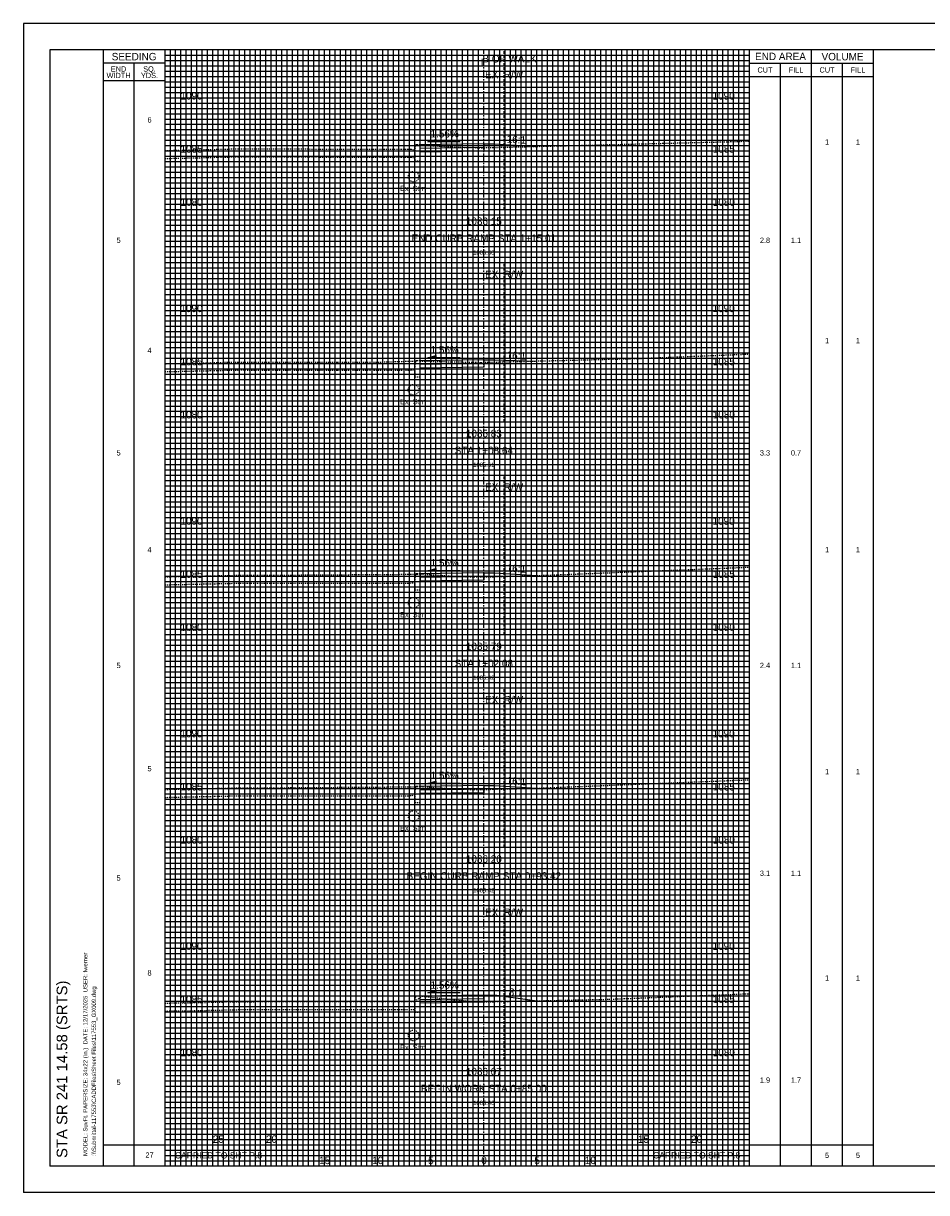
# Model space of a CAD drawing. Header units: feet. Extents: x 318 to 488, y 140 to 250.
# Tile 1 of 2: x 318 to 403, y 140 to 250. Entities that reach past the tile are written whole.
import ezdxf
from ezdxf.enums import TextEntityAlignment as Align

# ---------------------------------------------------------------- set-up
doc = ezdxf.new("R2010")
doc.units = ezdxf.units.FT
doc.header["$MEASUREMENT"] = 0
for name, pattern in [('CENTER2', [1.125, 0.75, -0.125, 0.125, -0.125]), ('DASHED2', [0.375, 0.25, -0.125]), ('DGN Style 4', [0.027369, 0.013684, -0.006842, 0, -0.006842]), ('OhDOT_USTN2', [0.11, 0.069, -0.041]), ('OhDOT_USTN5', [0.11, 0.055, -0.055])]:
    doc.linetypes.add(name, pattern=pattern)
for name, color, linetype in [('CL_P_Construction', 7, 'DGN Style 4'), ('DR_X_Storm_Sewer', 151, 'OhDOT_USTN5'), ('SH_Border', 7, 'Continuous'), ('SH_Data', 7, 'Continuous'), ('SH_Text', 7, 'Continuous'), ('XS_P_Annotation', 7, 'Continuous'), ('XS_P_Finished_Grade', 3, 'Continuous'), ('XS_P_Pavt_Surface', 251, 'Continuous'), ('XS_P_Subgrade', 4, 'Continuous'), ('XS_P_Text_Info', 7, 'Continuous'), ('XS_X_Ground_Line', 3, 'OhDOT_USTN2')]:
    doc.layers.add(name, color=color, linetype=linetype)
doc.layers.add('SH_Major_Grid_Line', color=254, linetype='Continuous', transparency=0.3)
doc.layers.add('SH_Minor_Grid_Line', color=252, linetype='Continuous', transparency=0.5)
doc.styles.add('OHDOTSymbols', font='arial.ttf')
doc.styles.add('Slanted-Normal', font='font31.shx', dxfattribs={"height": 0.12})
doc.styles.get("Standard").update_dxf_attribs({"font": 'arial.ttf'})
doc.styles.add('Straight-Normal', font='font30.shx', dxfattribs={"height": 0.1})

msp = doc.modelspace()

# ---------------------------------------------------------------- linework, layer by layer
at = {"layer": 'CL_P_Construction', "linetype": 'CENTER2'}
msp.add_line((361.03, 142.94), (361.03, 247.94), dxfattribs=at)
at = {"layer": 'CL_P_Construction', "linetype": 'DASHED2'}
for p, q in [((362.94, 232.94), (362.94, 247.94)), ((362.94, 212.94), (362.94, 227.94)), ((362.94, 192.94), (362.94, 207.94)), ((362.94, 172.94), (362.94, 187.94)), ((362.94, 152.94), (362.94, 167.94))]:
    msp.add_line(p, q, dxfattribs=at)
at = {"layer": 'DR_X_Storm_Sewer'}
for centre in [(354.42, 236.02), (354.42, 215.97), (354.42, 195.92), (354.42, 175.85), (354.42, 155.22)]:
    msp.add_circle(centre, 0.5, dxfattribs=at)
at = {"layer": 'SH_Border'}
for p, q in [((487.7, 250.44), (317.7, 250.44)), ((317.7, 250.44), (317.7, 140.44)), ((485.2, 247.94), (320.2, 247.94)), ((320.2, 247.94), (320.2, 142.94)), ((325.2, 247.94), (325.2, 142.94)), ((485.2, 142.94), (320.2, 142.94)), ((487.7, 140.44), (317.7, 140.44))]:
    msp.add_line(p, q, dxfattribs=at)
at = {"layer": 'SH_Data', "color": 7, "linetype": 'Continuous'}
for p, q in [((331.03, 142.94), (331.03, 247.94)), ((386.03, 142.94), (386.03, 247.94)), ((391.87, 142.94), (391.87, 247.94)), ((397.7, 142.94), (397.7, 247.94)), ((331.03, 246.69), (325.2, 246.69)), ((328.12, 142.94), (328.12, 246.69)), ((386.03, 246.69), (397.7, 246.69)), ((388.95, 142.94), (388.95, 246.69)), ((394.78, 142.94), (394.78, 246.69)), ((386.03, 245.44), (397.7, 245.44)), ((331.03, 245.02), (325.2, 245.02)), ((325.2, 144.94), (331.03, 144.94)), ((331.03, 144.94), (341.03, 144.94)), ((341.03, 142.94), (341.03, 144.94)), ((376.03, 144.94), (386.03, 144.94)), ((386.03, 144.94), (397.7, 144.94))]:
    msp.add_line(p, q, dxfattribs=at)
msp.add_lwpolyline([(376.03, 142.94), (376.03, 144.94)], dxfattribs=at)
at = {"layer": 'SH_Major_Grid_Line', "color": 254, "linetype": 'Continuous'}
for p, q in [((336.03, 142.94), (336.03, 247.94)), ((341.03, 142.94), (341.03, 247.94)), ((346.03, 142.94), (346.03, 247.94)), ((351.03, 142.94), (351.03, 247.94)), ((356.03, 142.94), (356.03, 247.94)), ((366.03, 142.94), (366.03, 247.94)), ((371.03, 142.94), (371.03, 247.94)), ((376.03, 142.94), (376.03, 247.94)), ((381.03, 142.94), (381.03, 247.94)), ((331.03, 242.94), (386.03, 242.94)), ((331.03, 237.94), (386.03, 237.94)), ((331.03, 232.94), (386.03, 232.94)), ((331.03, 227.94), (386.03, 227.94)), ((331.03, 222.94), (386.03, 222.94)), ((331.03, 217.94), (386.03, 217.94)), ((331.03, 212.94), (386.03, 212.94)), ((331.03, 207.94), (386.03, 207.94)), ((331.03, 202.94), (386.03, 202.94)), ((331.03, 197.94), (386.03, 197.94)), ((331.03, 192.94), (386.03, 192.94)), ((331.03, 187.94), (386.03, 187.94)), ((331.03, 182.94), (386.03, 182.94)), ((331.03, 177.94), (386.03, 177.94)), ((331.03, 172.94), (386.03, 172.94)), ((331.03, 167.94), (386.03, 167.94)), ((331.03, 162.94), (386.03, 162.94)), ((331.03, 157.94), (386.03, 157.94)), ((331.03, 152.94), (386.03, 152.94)), ((331.03, 147.94), (386.03, 147.94))]:
    msp.add_line(p, q, dxfattribs=at)
at = {"layer": 'SH_Minor_Grid_Line', "color": 252, "linetype": 'Continuous'}
for p, q in [((331.53, 142.94), (331.53, 247.94)), ((332.03, 142.94), (332.03, 247.94)), ((332.53, 142.94), (332.53, 247.94)), ((333.03, 142.94), (333.03, 247.94)), ((333.53, 142.94), (333.53, 247.94)), ((334.03, 142.94), (334.03, 247.94)), ((334.53, 142.94), (334.53, 247.94)), ((335.03, 142.94), (335.03, 247.94)), ((335.53, 142.94), (335.53, 247.94)), ((336.53, 142.94), (336.53, 247.94)), ((337.03, 142.94), (337.03, 247.94)), ((337.53, 142.94), (337.53, 247.94)), ((338.03, 142.94), (338.03, 247.94)), ((338.53, 142.94), (338.53, 247.94)), ((339.03, 142.94), (339.03, 247.94)), ((339.53, 142.94), (339.53, 247.94)), ((340.03, 142.94), (340.03, 247.94)), ((340.53, 142.94), (340.53, 247.94)), ((341.53, 142.94), (341.53, 247.94)), ((342.03, 142.94), (342.03, 247.94)), ((342.53, 142.94), (342.53, 247.94)), ((343.03, 142.94), (343.03, 247.94)), ((343.53, 142.94), (343.53, 247.94)), ((344.03, 142.94), (344.03, 247.94)), ((344.53, 142.94), (344.53, 247.94)), ((345.03, 142.94), (345.03, 247.94)), ((345.53, 142.94), (345.53, 247.94)), ((346.53, 142.94), (346.53, 247.94)), ((347.03, 142.94), (347.03, 247.94)), ((347.53, 142.94), (347.53, 247.94)), ((348.03, 142.94), (348.03, 247.94)), ((348.53, 142.94), (348.53, 247.94)), ((349.03, 142.94), (349.03, 247.94)), ((349.53, 142.94), (349.53, 247.94)), ((350.03, 142.94), (350.03, 247.94)), ((350.53, 142.94), (350.53, 247.94)), ((351.53, 142.94), (351.53, 247.94)), ((352.03, 142.94), (352.03, 247.94)), ((352.53, 142.94), (352.53, 247.94)), ((353.03, 142.94), (353.03, 247.94)), ((353.53, 142.94), (353.53, 247.94)), ((354.03, 142.94), (354.03, 247.94)), ((354.53, 142.94), (354.53, 247.94)), ((355.03, 142.94), (355.03, 247.94)), ((355.53, 142.94), (355.53, 247.94)), ((356.53, 142.94), (356.53, 247.94)), ((357.03, 142.94), (357.03, 247.94)), ((357.53, 142.94), (357.53, 247.94)), ((358.03, 142.94), (358.03, 247.94)), ((358.53, 142.94), (358.53, 247.94)), ((359.03, 142.94), (359.03, 247.94)), ((359.53, 142.94), (359.53, 247.94)), ((360.03, 142.94), (360.03, 247.94)), ((360.53, 142.94), (360.53, 247.94)), ((361.53, 142.94), (361.53, 247.94)), ((362.03, 142.94), (362.03, 247.94)), ((362.53, 142.94), (362.53, 247.94)), ((363.03, 142.94), (363.03, 247.94)), ((363.53, 142.94), (363.53, 247.94)), ((364.03, 142.94), (364.03, 247.94)), ((364.53, 142.94), (364.53, 247.94)), ((365.03, 142.94), (365.03, 247.94)), ((365.53, 142.94), (365.53, 247.94)), ((366.53, 142.94), (366.53, 247.94)), ((367.03, 142.94), (367.03, 247.94)), ((367.53, 142.94), (367.53, 247.94)), ((368.03, 142.94), (368.03, 247.94)), ((368.53, 142.94), (368.53, 247.94)), ((369.03, 142.94), (369.03, 247.94)), ((369.53, 142.94), (369.53, 247.94)), ((370.03, 142.94), (370.03, 247.94)), ((370.53, 142.94), (370.53, 247.94)), ((371.53, 142.94), (371.53, 247.94)), ((372.03, 142.94), (372.03, 247.94)), ((372.53, 142.94), (372.53, 247.94)), ((373.03, 142.94), (373.03, 247.94)), ((373.53, 142.94), (373.53, 247.94)), ((374.03, 142.94), (374.03, 247.94)), ((374.53, 142.94), (374.53, 247.94)), ((375.03, 142.94), (375.03, 247.94)), ((375.53, 142.94), (375.53, 247.94)), ((376.53, 142.94), (376.53, 247.94)), ((377.03, 142.94), (377.03, 247.94)), ((377.53, 142.94), (377.53, 247.94)), ((378.03, 142.94), (378.03, 247.94)), ((378.53, 142.94), (378.53, 247.94)), ((379.03, 142.94), (379.03, 247.94)), ((379.53, 142.94), (379.53, 247.94)), ((380.03, 142.94), (380.03, 247.94)), ((380.53, 142.94), (380.53, 247.94)), ((381.53, 142.94), (381.53, 247.94)), ((382.03, 142.94), (382.03, 247.94)), ((382.53, 142.94), (382.53, 247.94)), ((383.03, 142.94), (383.03, 247.94)), ((383.53, 142.94), (383.53, 247.94)), ((384.03, 142.94), (384.03, 247.94)), ((384.53, 142.94), (384.53, 247.94)), ((385.03, 142.94), (385.03, 247.94)), ((385.53, 142.94), (385.53, 247.94)), ((331.03, 247.44), (386.03, 247.44)), ((331.03, 246.94), (386.03, 246.94)), ((331.03, 246.44), (386.03, 246.44)), ((331.03, 245.94), (386.03, 245.94)), ((331.03, 245.44), (386.03, 245.44)), ((331.03, 244.94), (386.03, 244.94)), ((331.03, 244.44), (386.03, 244.44)), ((331.03, 243.94), (386.03, 243.94)), ((331.03, 243.44), (386.03, 243.44)), ((331.03, 242.44), (386.03, 242.44)), ((331.03, 241.94), (386.03, 241.94)), ((331.03, 241.44), (386.03, 241.44)), ((331.03, 240.94), (386.03, 240.94)), ((331.03, 240.44), (386.03, 240.44)), ((331.03, 239.94), (386.03, 239.94)), ((331.03, 239.44), (386.03, 239.44)), ((331.03, 238.94), (386.03, 238.94)), ((331.03, 238.44), (386.03, 238.44)), ((331.03, 237.44), (386.03, 237.44)), ((331.03, 236.94), (386.03, 236.94)), ((331.03, 236.44), (386.03, 236.44)), ((331.03, 235.94), (386.03, 235.94)), ((331.03, 235.44), (386.03, 235.44)), ((331.03, 234.94), (386.03, 234.94)), ((331.03, 234.44), (386.03, 234.44)), ((331.03, 233.94), (386.03, 233.94)), ((331.03, 233.44), (386.03, 233.44)), ((331.03, 232.44), (386.03, 232.44)), ((331.03, 231.94), (386.03, 231.94)), ((331.03, 231.44), (386.03, 231.44)), ((331.03, 230.94), (386.03, 230.94)), ((331.03, 230.44), (386.03, 230.44)), ((331.03, 229.94), (386.03, 229.94)), ((331.03, 229.44), (386.03, 229.44)), ((331.03, 228.94), (386.03, 228.94)), ((331.03, 228.44), (386.03, 228.44)), ((331.03, 227.44), (386.03, 227.44)), ((331.03, 226.94), (386.03, 226.94)), ((331.03, 226.44), (386.03, 226.44)), ((331.03, 225.94), (386.03, 225.94)), ((331.03, 225.44), (386.03, 225.44)), ((331.03, 224.94), (386.03, 224.94)), ((331.03, 224.44), (386.03, 224.44)), ((331.03, 223.94), (386.03, 223.94)), ((331.03, 223.44), (386.03, 223.44)), ((331.03, 222.44), (386.03, 222.44)), ((331.03, 221.94), (386.03, 221.94)), ((331.03, 221.44), (386.03, 221.44)), ((331.03, 220.94), (386.03, 220.94)), ((331.03, 220.44), (386.03, 220.44)), ((331.03, 219.94), (386.03, 219.94)), ((331.03, 219.44), (386.03, 219.44)), ((331.03, 218.94), (386.03, 218.94)), ((331.03, 218.44), (386.03, 218.44)), ((331.03, 217.44), (386.03, 217.44)), ((331.03, 216.94), (386.03, 216.94)), ((331.03, 216.44), (386.03, 216.44)), ((331.03, 215.94), (386.03, 215.94)), ((331.03, 215.44), (386.03, 215.44)), ((331.03, 214.94), (386.03, 214.94)), ((331.03, 214.44), (386.03, 214.44)), ((331.03, 213.94), (386.03, 213.94)), ((331.03, 213.44), (386.03, 213.44)), ((331.03, 212.44), (386.03, 212.44)), ((331.03, 211.94), (386.03, 211.94)), ((331.03, 211.44), (386.03, 211.44)), ((331.03, 210.94), (386.03, 210.94)), ((331.03, 210.44), (386.03, 210.44)), ((331.03, 209.94), (386.03, 209.94)), ((331.03, 209.44), (386.03, 209.44)), ((331.03, 208.94), (386.03, 208.94)), ((331.03, 208.44), (386.03, 208.44)), ((331.03, 207.44), (386.03, 207.44)), ((331.03, 206.94), (386.03, 206.94)), ((331.03, 206.44), (386.03, 206.44)), ((331.03, 205.94), (386.03, 205.94)), ((331.03, 205.44), (386.03, 205.44)), ((331.03, 204.94), (386.03, 204.94)), ((331.03, 204.44), (386.03, 204.44)), ((331.03, 203.94), (386.03, 203.94)), ((331.03, 203.44), (386.03, 203.44)), ((331.03, 202.44), (386.03, 202.44)), ((331.03, 201.94), (386.03, 201.94)), ((331.03, 201.44), (386.03, 201.44)), ((331.03, 200.94), (386.03, 200.94)), ((331.03, 200.44), (386.03, 200.44)), ((331.03, 199.94), (386.03, 199.94)), ((331.03, 199.44), (386.03, 199.44)), ((331.03, 198.94), (386.03, 198.94)), ((331.03, 198.44), (386.03, 198.44)), ((331.03, 197.44), (386.03, 197.44)), ((331.03, 196.94), (386.03, 196.94)), ((331.03, 196.44), (386.03, 196.44)), ((331.03, 195.94), (386.03, 195.94)), ((331.03, 195.44), (386.03, 195.44)), ((331.03, 194.94), (386.03, 194.94)), ((331.03, 194.44), (386.03, 194.44)), ((331.03, 193.94), (386.03, 193.94)), ((331.03, 193.44), (386.03, 193.44)), ((331.03, 192.44), (386.03, 192.44)), ((331.03, 191.94), (386.03, 191.94)), ((331.03, 191.44), (386.03, 191.44)), ((331.03, 190.94), (386.03, 190.94)), ((331.03, 190.44), (386.03, 190.44)), ((331.03, 189.94), (386.03, 189.94)), ((331.03, 189.44), (386.03, 189.44)), ((331.03, 188.94), (386.03, 188.94)), ((331.03, 188.44), (386.03, 188.44)), ((331.03, 187.44), (386.03, 187.44)), ((331.03, 186.94), (386.03, 186.94)), ((331.03, 186.44), (386.03, 186.44)), ((331.03, 185.94), (386.03, 185.94)), ((331.03, 185.44), (386.03, 185.44)), ((331.03, 184.94), (386.03, 184.94)), ((331.03, 184.44), (386.03, 184.44)), ((331.03, 183.94), (386.03, 183.94)), ((331.03, 183.44), (386.03, 183.44)), ((331.03, 182.44), (386.03, 182.44)), ((331.03, 181.94), (386.03, 181.94)), ((331.03, 181.44), (386.03, 181.44)), ((331.03, 180.94), (386.03, 180.94)), ((331.03, 180.44), (386.03, 180.44)), ((331.03, 179.94), (386.03, 179.94)), ((331.03, 179.44), (386.03, 179.44)), ((331.03, 178.94), (386.03, 178.94)), ((331.03, 178.44), (386.03, 178.44)), ((331.03, 177.44), (386.03, 177.44)), ((331.03, 176.94), (386.03, 176.94)), ((331.03, 176.44), (386.03, 176.44)), ((331.03, 175.94), (386.03, 175.94)), ((331.03, 175.44), (386.03, 175.44)), ((331.03, 174.94), (386.03, 174.94)), ((331.03, 174.44), (386.03, 174.44)), ((331.03, 173.94), (386.03, 173.94)), ((331.03, 173.44), (386.03, 173.44)), ((331.03, 172.44), (386.03, 172.44)), ((331.03, 171.94), (386.03, 171.94)), ((331.03, 171.44), (386.03, 171.44)), ((331.03, 170.94), (386.03, 170.94)), ((331.03, 170.44), (386.03, 170.44)), ((331.03, 169.94), (386.03, 169.94)), ((331.03, 169.44), (386.03, 169.44)), ((331.03, 168.94), (386.03, 168.94)), ((331.03, 168.44), (386.03, 168.44)), ((331.03, 167.44), (386.03, 167.44)), ((331.03, 166.94), (386.03, 166.94)), ((331.03, 166.44), (386.03, 166.44)), ((331.03, 165.94), (386.03, 165.94)), ((331.03, 165.44), (386.03, 165.44)), ((331.03, 164.94), (386.03, 164.94)), ((331.03, 164.44), (386.03, 164.44)), ((331.03, 163.94), (386.03, 163.94)), ((331.03, 163.44), (386.03, 163.44)), ((331.03, 162.44), (386.03, 162.44)), ((331.03, 161.94), (386.03, 161.94)), ((331.03, 161.44), (386.03, 161.44)), ((331.03, 160.94), (386.03, 160.94)), ((331.03, 160.44), (386.03, 160.44)), ((331.03, 159.94), (386.03, 159.94)), ((331.03, 159.44), (386.03, 159.44)), ((331.03, 158.94), (386.03, 158.94)), ((331.03, 158.44), (386.03, 158.44)), ((331.03, 157.44), (386.03, 157.44)), ((331.03, 156.94), (386.03, 156.94)), ((331.03, 156.44), (386.03, 156.44)), ((331.03, 155.94), (386.03, 155.94)), ((331.03, 155.44), (386.03, 155.44)), ((331.03, 154.94), (386.03, 154.94)), ((331.03, 154.44), (386.03, 154.44)), ((331.03, 153.94), (386.03, 153.94)), ((331.03, 153.44), (386.03, 153.44)), ((331.03, 152.44), (386.03, 152.44)), ((331.03, 151.94), (386.03, 151.94)), ((331.03, 151.44), (386.03, 151.44)), ((331.03, 150.94), (386.03, 150.94)), ((331.03, 150.44), (386.03, 150.44)), ((331.03, 149.94), (386.03, 149.94)), ((331.03, 149.44), (386.03, 149.44)), ((331.03, 148.94), (386.03, 148.94)), ((331.03, 148.44), (386.03, 148.44)), ((331.03, 147.44), (386.03, 147.44)), ((331.03, 146.94), (386.03, 146.94)), ((331.03, 146.44), (386.03, 146.44)), ((331.03, 145.94), (386.03, 145.94)), ((331.03, 145.44), (386.03, 145.44)), ((331.03, 144.94), (386.03, 144.94)), ((331.03, 144.44), (386.03, 144.44)), ((331.03, 143.94), (386.03, 143.94)), ((331.03, 143.44), (386.03, 143.44))]:
    msp.add_line(p, q, dxfattribs=at)
at = {"layer": 'XS_P_Annotation', "color": 7, "linetype": 'Continuous', "lineweight": -3}
for p, q in [((355.76, 239.3), (356.52, 239.52)), ((358.82, 239.3), (355.76, 239.3)), ((356.52, 239.52), (356.52, 239.3)), ((355.76, 218.98), (356.52, 219.2)), ((358.82, 218.98), (355.76, 218.98)), ((356.52, 219.2), (356.52, 218.98)), ((355.76, 198.94), (356.52, 199.16)), ((356.52, 199.16), (356.52, 198.94)), ((358.82, 198.94), (355.76, 198.94)), ((355.76, 178.94), (356.52, 179.16)), ((358.82, 178.94), (355.76, 178.94)), ((356.52, 179.16), (356.52, 178.94)), ((355.76, 159.22), (356.52, 159.44)), ((358.82, 159.22), (355.76, 159.22)), ((356.52, 159.44), (356.52, 159.22))]:
    msp.add_line(p, q, dxfattribs=at)
for points in [[(355.76, 239.3), (356.52, 239.3), (356.52, 239.52)], [(355.76, 218.98), (356.52, 218.98), (356.52, 219.2)], [(355.76, 198.94), (356.52, 198.94), (356.52, 199.16)], [(355.76, 178.94), (356.52, 178.94), (356.52, 179.16)], [(355.76, 159.22), (356.52, 159.22), (356.52, 159.44)]]:
    msp.add_solid(points, dxfattribs=at)
at = {"layer": 'XS_P_Finished_Grade'}
for p, q in [((361.03, 239.09), (362.03, 239.11)), ((362.03, 239.11), (366.03, 238.86)), ((361.03, 218.77), (362.03, 218.79)), ((362.03, 218.79), (366.03, 218.67)), ((361.03, 198.73), (362.03, 198.75)), ((362.03, 198.75), (366.03, 198.48)), ((361.03, 178.73), (362.03, 178.75)), ((362.03, 178.75), (366.03, 178.48)), ((361.03, 159.01), (362.03, 159.03)), ((362.03, 159.03), (366.03, 158.48))]:
    msp.add_line(p, q, dxfattribs=at)
at = {"layer": 'XS_P_Pavt_Surface'}
for points in [[(361.03, 239.09), (355.03, 239)], [(361.03, 239.09), (361.03, 238.76), (355.03, 238.66), (355.03, 239)], [(361.03, 218.77), (355.03, 218.68)], [(361.03, 218.77), (361.03, 218.44), (355.03, 218.34), (355.03, 218.68)], [(361.03, 198.73), (355.03, 198.64)], [(361.03, 198.73), (361.03, 198.4), (355.03, 198.3), (355.03, 198.64)], [(361.03, 178.73), (355.03, 178.64)], [(361.03, 178.73), (361.03, 178.4), (355.03, 178.3), (355.03, 178.64)], [(361.03, 159.01), (355.03, 158.92)], [(361.03, 159.01), (361.03, 158.68), (355.03, 158.58), (355.03, 158.92)]]:
    msp.add_lwpolyline(points, dxfattribs=at)
at = {"layer": 'XS_P_Subgrade'}
for points in [[(361.03, 238.76), (361.03, 238.42), (355.03, 238.33)], [(361.03, 218.44), (361.03, 218.1), (355.03, 218.01)], [(355.03, 198.64), (355.03, 197.97)], [(361.03, 198.4), (361.03, 198.06), (355.03, 197.97)], [(361.03, 178.4), (361.03, 178.06), (355.03, 177.97)], [(361.03, 158.68), (361.03, 158.34), (355.03, 158.25)]]:
    msp.add_lwpolyline(points, dxfattribs=at)
at = {"layer": 'XS_X_Ground_Line'}
for points in [[(354.69, 239, 0.36663), (354.6, 238.93), (354.53, 238.5), (354.53, 237.5), (355.03, 237.5), (355.03, 239)], [(354.69, 218.68, 0.36663), (354.6, 218.61), (354.53, 218.18), (354.53, 217.18), (355.03, 217.18), (355.03, 218.68)], [(354.69, 198.64, 0.36663), (354.6, 198.57), (354.53, 198.14), (354.53, 197.14), (355.03, 197.14), (355.03, 198.64)], [(354.69, 178.64, 0.36663), (354.6, 178.57), (354.53, 178.14), (354.53, 177.14), (355.03, 177.14), (355.03, 178.64)], [(354.69, 158.92, 0.36663), (354.6, 158.85), (354.53, 158.42), (354.53, 157.42), (355.03, 157.42), (355.03, 158.92)]]:
    msp.add_lwpolyline(points, format="xyb", close=True, dxfattribs=at)
for points in [[(355.03, 239), (358.77, 238.78), (360.82, 238.73), (361.03, 238.74), (385.05, 239.33), (386.03, 239.37)], [(331.03, 238.47), (331.64, 238.49), (338, 238.64), (353.9, 238.59), (354.16, 238.59), (354.18, 238.59), (354.2, 238.59), (354.54, 238.57)], [(331.03, 237.72), (331.64, 237.74), (338, 237.89), (353.9, 237.84), (354.16, 237.84), (354.18, 237.84), (354.2, 237.84), (354.53, 237.81)], [(355.03, 218.67), (360.75, 218.54), (375.58, 218.91), (386.03, 219.33)], [(331.03, 218.42), (337.95, 218.58), (347.26, 218.55), (350.64, 218.55), (354.69, 218.68)], [(331.03, 217.67), (337.95, 217.83), (347.26, 217.8), (354.02, 217.8), (354.53, 217.85)], [(331.03, 198.37), (335.69, 198.47), (337.91, 198.52), (340.42, 198.52), (353.91, 198.61), (355.07, 198.64), (358.7, 198.39), (361.03, 198.36), (365.83, 198.48), (365.83, 198.48), (386.03, 199.28)], [(331.03, 197.62), (335.69, 197.72), (337.91, 197.77), (340.42, 197.77), (353.88, 197.76), (354.53, 197.83)], [(331.03, 178.37), (335.69, 178.47), (337.91, 178.52), (340.42, 178.52), (353.91, 178.61), (355.07, 178.64), (358.7, 178.39), (361.03, 178.36), (365.83, 178.48), (365.83, 178.48), (386.03, 179.28)], [(331.03, 177.62), (335.69, 177.72), (337.91, 177.77), (340.42, 177.77), (353.88, 177.76), (354.53, 177.83)], [(331.03, 158.27), (332.93, 158.29), (337.92, 158.4), (352.65, 158.41), (353.41, 158.41), (353.5, 158.41), (353.56, 158.41), (354.53, 158.42), (354.53, 158.42), (355.21, 158.92), (358.45, 158.55), (360.16, 158.41), (361.03, 158.39), (362.04, 158.4), (372.79, 158.63), (385.9, 159.15), (386.03, 159.15)], [(331.03, 157.52), (332.93, 157.54), (337.92, 157.65), (352.65, 157.66), (353.41, 157.66), (353.5, 157.66), (353.56, 157.66), (354.53, 157.67), (354.53, 157.67)]]:
    msp.add_lwpolyline(points, dxfattribs=at)

# ---------------------------------------------------------------- texts
at = {"layer": 'DR_X_Storm_Sewer', "char_height": 0.5, "width": 4.8291, "attachment_point": 1, "style": 'Straight-Normal'}
for insert in [(353.15, 235.16), (353.15, 215.11), (353.15, 195.06), (353.15, 174.99), (353.15, 154.36)]:
    msp.add_mtext('Ex. Stm', dxfattribs=dict(at, insert=insert))
at = {"layer": 'SH_Data', "color": 7, "linetype": 'Continuous', "style": 'Straight-Normal'}
for s, height, p in [('SEEDING', 0.7, (328.12, 247.31)), ('END AREA', 0.7, (388.95, 247.33)), ('VOLUME', 0.7, (394.79, 247.31)), ('CUT', 0.5, (387.49, 246.06)), ('FILL', 0.5, (390.41, 246.06)), ('CUT', 0.5, (393.33, 246.06)), ('FILL', 0.5, (396.24, 246.06)), ('CARRIED TO SHT P.8', 0.6, (336.06, 143.95)), ('CARRIED TO SHT P.8', 0.6, (381.06, 143.95))]:
    msp.add_text(s, height=height, dxfattribs=at).set_placement(p, align=Align.MIDDLE_CENTER)
at = {"layer": 'SH_Data', "linetype": 'Continuous'}
for s, p in [('MODEL: SuvFt. PAPERSIZE: 34x22 (In.)  DATE: 12/17/2025  USER: fwerner', (323.73, 143.88)), (':\\\\Submittal-117553\\CADDFiles\\Sheet Files\\117553_GX009.dwg', (324.53, 143.88))]:
    msp.add_text(s, height=0.4, rotation=90, dxfattribs=at).set_placement(p)
at = {"layer": 'SH_Data', "color": 7, "linetype": 'Continuous', "char_height": 0.7, "attachment_point": 5, "line_spacing_factor": 0.728571, "style": 'Straight-Normal'}
for s, insert in [('\\H0.714286x;END\\PWIDTH', (326.66, 245.84)), ('\\H0.714286x;SQ.\\PYDS.', (329.57, 245.84)), ('{\\H0.71429x;6}', (329.57, 241.35)), ('{\\H0.71429x;1}', (393.33, 239.27)), ('{\\H0.71429x;1}', (396.24, 239.27)), ('{\\H0.71429x;5}', (326.66, 230.03)), ('{\\H0.71429x;2.8}', (387.49, 230.03)), ('{\\H0.71429x;1.1}', (390.41, 230.03)), ('{\\H0.71429x;1}', (393.33, 220.6)), ('{\\H0.71429x;1}', (396.24, 220.6)), ('{\\H0.71429x;4}', (329.57, 219.67)), ('{\\H0.71429x;5}', (326.66, 210.03)), ('{\\H0.71429x;3.3}', (387.49, 210.03)), ('{\\H0.71429x;0.7}', (390.41, 210.03)), ('{\\H0.71429x;4}', (329.57, 200.92)), ('{\\H0.71429x;1}', (393.33, 200.92)), ('{\\H0.71429x;1}', (396.24, 200.92)), ('{\\H0.71429x;5}', (326.66, 190.03)), ('{\\H0.71429x;2.4}', (387.49, 190.03)), ('{\\H0.71429x;1.1}', (390.41, 190.03)), ('{\\H0.71429x;5}', (329.57, 180.32)), ('{\\H0.71429x;1}', (393.33, 180.05)), ('{\\H0.71429x;1}', (396.24, 180.05)), ('{\\H0.71429x;3.1}', (387.49, 170.48)), ('{\\H0.71429x;1.1}', (390.41, 170.48)), ('{\\H0.71429x;5}', (326.66, 170.03)), ('{\\H0.71429x;8}', (329.57, 161.1)), ('{\\H0.71429x;1}', (393.33, 160.62)), ('{\\H0.71429x;1}', (396.24, 160.62)), ('{\\H0.71429x;5}', (326.66, 150.81)), ('{\\H0.71429x;1.9}', (387.49, 151.02)), ('{\\H0.71429x;1.7}', (390.41, 151.02)), ('{\\H0.71429x;27}', (329.57, 143.97)), ('{\\H0.71429x;5}', (393.33, 143.94))]:
    msp.add_mtext(s, dxfattribs=dict(at, insert=insert))
at = {"layer": 'SH_Data', "color": 7, "linetype": 'Continuous', "insert": (396.24, 143.94), "char_height": 0.7, "width": 0.754, "attachment_point": 5, "line_spacing_factor": 0.728571, "style": 'Straight-Normal'}
msp.add_mtext('{\\H0.71429x;5}', dxfattribs=at)
at = {"layer": 'SH_Text', "linetype": 'Continuous', "style": 'OHDOTSymbols'}
msp.add_text('STA SR 241 14.58 (SRTS)', height=1, rotation=90, dxfattribs=at).set_placement((320.83, 152.04), align=Align.TOP_CENTER)
at = {"layer": 'XS_P_Annotation', "color": 7, "linetype": 'Continuous', "lineweight": -3, "attachment_point": 5, "style": 'Slanted-Normal'}
for s, insert, char_height in [('1.56%', (357.35, 240.05), 0.7), ('1086.15', (361.03, 231.82), 0.7), ('1085.80', (361.03, 228.88), 0.4), ('1.56%', (357.35, 219.73), 0.7), ('1085.83', (361.03, 211.85), 0.7), ('1085.61', (361.03, 208.91), 0.4), ('1.56%', (357.35, 199.69), 0.7), ('1085.79', (361.03, 191.82), 0.7), ('1085.42', (361.03, 188.88), 0.4), ('1.56%', (357.35, 179.69), 0.7), ('1086.20', (361.03, 171.82), 0.7), ('1086.42', (361.03, 168.88), 0.4), ('1.56%', (357.35, 159.97), 0.7), ('1086.07', (361.03, 151.82), 0.7), ('1085.46', (361.03, 148.88), 0.4)]:
    msp.add_mtext(s, dxfattribs=dict(at, insert=insert, char_height=char_height))
at = {"layer": 'XS_P_Annotation', "color": 7, "linetype": 'Continuous', "lineweight": -3, "char_height": 0.7, "attachment_point": 5, "style": 'Slanted-Normal'}
for s, insert, rotation in [('16:1', (364.09, 239.51), 356.854), ('16:1', (364.09, 219.19), 356.854), ('16:1', (364.09, 199.15), 356.854), ('16:1', (364.09, 179.15), 356.854), ('8:1', (364.03, 159.25), 354.1467)]:
    msp.add_mtext(s, dxfattribs=dict(at, insert=insert, rotation=rotation))
at = {"layer": 'XS_P_Text_Info', "color": 7, "linetype": 'Continuous', "lineweight": -3, "char_height": 0.7, "attachment_point": 8, "style": 'Slanted-Normal'}
for s, insert in [('B OF WALK', (363.45, 246.75)), ('L', (361.01, 246.42)), ('EX. R/W', (362.94, 245.27)), ('1090', (333.52, 243.26)), ('1090', (383.6, 243.26)), ('1085', (333.53, 238.26)), ('1085', (383.62, 238.26)), ('1080', (333.53, 233.26)), ('1080', (383.62, 233.26)), ('EX. R/W', (362.94, 226.45)), ('1090', (333.52, 223.26)), ('1090', (383.6, 223.26)), ('1085', (333.53, 218.26)), ('1085', (383.62, 218.26)), ('1080', (333.53, 213.26)), ('1080', (383.62, 213.26)), ('EX. R/W', (362.94, 206.45)), ('1090', (333.52, 203.26)), ('1090', (383.6, 203.26)), ('1085', (333.53, 198.26)), ('1085', (383.62, 198.26)), ('1080', (333.53, 193.26)), ('1080', (383.62, 193.26)), ('STA 1+02.08', (361.03, 189.87)), ('EX. R/W', (362.94, 186.45)), ('1090', (333.52, 183.26)), ('1090', (383.6, 183.26)), ('1085', (333.53, 178.26)), ('1085', (383.62, 178.26)), ('1080', (333.53, 173.26)), ('1080', (383.62, 173.26)), ('EX. R/W', (362.94, 166.45)), ('1090', (333.52, 163.26)), ('1090', (383.6, 163.26)), ('1085', (333.53, 158.26)), ('1085', (383.62, 158.26)), ('1080', (333.53, 153.26)), ('1080', (383.62, 153.26)), ('BEGIN WORK STA 0+85.00', (361.03, 149.87)), ('25', (336.05, 145.11)), ('20', (341.05, 145.11)), ('15', (376.05, 145.11)), ('20', (381.05, 145.11)), ('15', (346.05, 143.11)), ('10', (351.05, 143.11)), ('5', (356.05, 143.11)), ('0', (361.05, 143.11)), ('5', (366.05, 143.11)), ('10', (371.05, 143.11))]:
    msp.add_mtext(s, dxfattribs=dict(at, insert=insert))
for s, insert, width in [('END CURB RAMP STA 1+15.01', (361.03, 229.87), 21.5118), ('STA 1+08.64', (361.03, 209.9), 21.5118), ('BEGIN CURB RAMP STA 0+93.42', (361.03, 169.87), 19.3795)]:
    msp.add_mtext(s, dxfattribs=dict(at, insert=insert, width=width))

doc.saveas('drawing.dxf')
